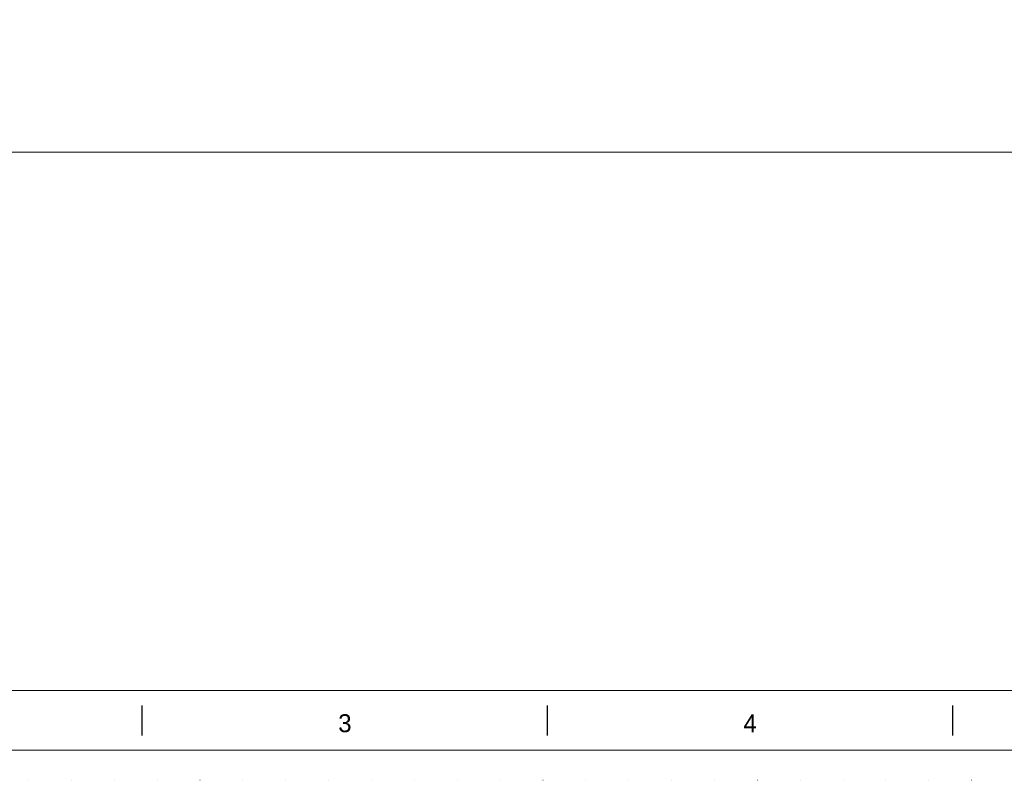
# Model space of a CAD drawing. Header units: millimetres. Extents: x 53056 to 116131, y -669674 to -625124.
# Tile 15 of 256: x 62785 to 75100, y -669674 to -660157. Entities that reach past the tile are written whole.
import ezdxf

# ---------------------------------------------------------------- set-up
doc = ezdxf.new("R2010")
doc.units = ezdxf.units.MM
doc.header["$MEASUREMENT"] = 0
doc.linetypes.add('DGN Style 1', pattern=[536.199087, 0.892178, -535.306909])
doc.styles.add('Style-ENGINEERING', font='ENGINEERING.shx')

# ---------------------------------------------------------------- blocks, each defined once
blk = doc.blocks.new('*U57')
for p, q in [((-270.38, -2.47), (-270.38, 2.53)), ((-202.8, -2.47), (-202.8, 2.53)), ((-135.21, -2.47), (-135.21, 2.53))]:
    blk.add_line(p, q)
at = {"char_height": 3, "attachment_point": 5, "line_spacing_factor": 1.2, "style": 'Style-ENGINEERING'}
for s, insert in [('3', (-236.59, -0.47)), ('4', (-169.01, -0.47))]:
    blk.add_mtext(s, dxfattribs=dict(at, insert=insert))
blk = doc.blocks.new('*U56')
at = {"color": 7, "linetype": 'Continuous', "lineweight": 0, "flags": 128}
blk.add_lwpolyline([(-415.55, 292.03), (415.45, 292.03), (415.45, -291.97), (-415.55, -291.97), (-415.55, 292.03)], close=True, dxfattribs=at)
at = {"color": 7, "linetype": 'Continuous', "lineweight": 13, "flags": 128}
blk.add_lwpolyline([(-405.55, 282.03), (405.45, 282.03), (405.45, -281.97), (-405.55, -281.97), (-405.55, 282.03)], close=True, dxfattribs=at)
blk.add_blockref('*U57', (0, -287))
blk = doc.blocks.new('*U55')
at = {"color": 7, "lineweight": 13}
blk.add_line((-30413, -14415), (30412, -14415), dxfattribs=at)
at = {"color": 7, "linetype": 'DGN Style 1', "lineweight": 0, "flags": 128}
blk.add_lwpolyline([(-31538, 22275), (31537, 22275), (31537, -22275), (-31538, -22275), (-31538, 22275)], close=True, dxfattribs=at)
at = {"xscale": 74.99999999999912, "yscale": 74.99999999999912, "zscale": 74.99999999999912}
blk.add_blockref('*U56', (3, -2), dxfattribs=at)

msp = doc.modelspace()

# ---------------------------------------------------------------- block references
at = {"color": 7, "linetype": 'DGN Style 1', "lineweight": 0}
msp.add_blockref('*U55', (84593.95, -647399.35), dxfattribs=at)

doc.saveas('drawing.dxf')
